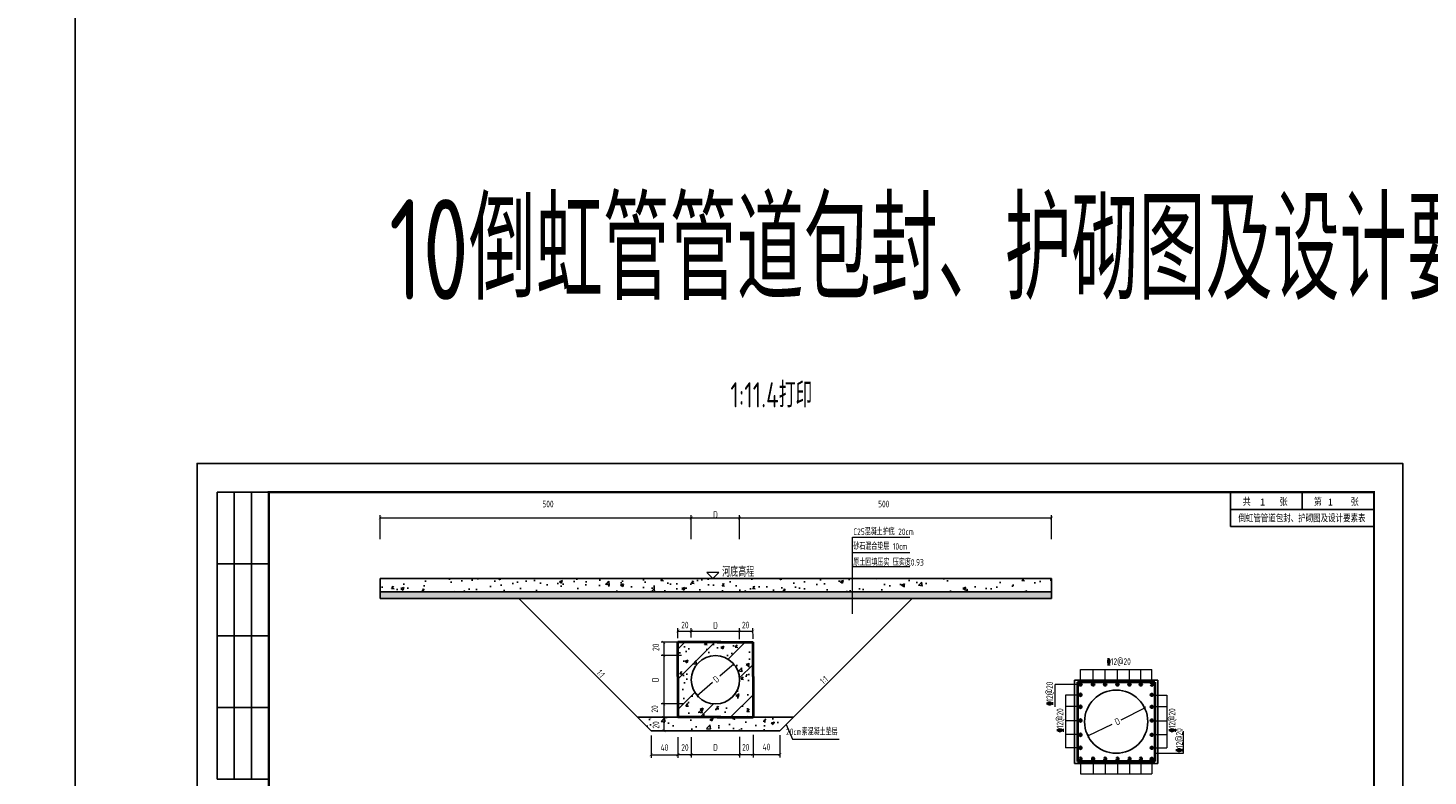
# Model space of a CAD drawing. Extents: x -493406 to 788281, y -298348 to -108123.
# Tile 3 of 6: x 451273 to 456833, y -292324 to -289353. Entities that reach past the tile are written whole.
import ezdxf
from ezdxf.enums import TextEntityAlignment as Align

# ---------------------------------------------------------------- set-up
doc = ezdxf.new("R2010")
doc.units = 0
doc.layers.add('GPSCOMMON', color=7, linetype='Continuous')
for name, color, linetype, lineweight in [('标注', 4, 'Continuous', 13), ('粗线', 1, 'Continuous', 40), ('细线', 7, 'Continuous', 20), ('钢筋', 1, 'Continuous', 40)]:
    doc.layers.add(name, color=color, linetype=linetype, lineweight=lineweight)
doc.styles.add('gpshz', font='tssdeng.shx', dxfattribs={"width": 0.7, "bigfont": 'tssdchn.shx'})
doc.styles.add('图签', font='txt', dxfattribs={"width": 0.66})
doc.styles.add('图签 1', font='romanc.shx', dxfattribs={"width": 0.8})
doc.styles.add('图签1', font='romanc.shx', dxfattribs={"width": 0.8})
doc.styles.add('宋体', font='txt')
doc.dimstyles.new('1bi50', dxfattribs={"dimtxt": 35, "dimasz": 15, "dimexe": 15, "dimexo": 15, "dimgap": 0.01, "dimtad": 1, "dimdec": 0, "dimlfac": 0.5, "dimdsep": 46, "dimtxsty": 'gpshz', "dimblk": 'ARCHTICK', "dimcen": 2.5, "dimclrd": 256, "dimclre": 256, "dimclrt": 256, "dimadec": 0, "dimazin": 0, "dimtfac": 1, "dimtdec": 0, "dimtmove": 2, "dimatfit": 0, "dimfxl": 0, "dimlwd": -1, "dimlwe": -1, "dimarcsym": 0})

# ---------------------------------------------------------------- blocks, each defined once
blk = doc.blocks.new('_ArchTick')
at = {"color": 0, "linetype": 'ByBlock', "const_width": 0.15}
blk.add_lwpolyline([(-0.5, -0.5), (0.5, 0.5)], dxfattribs=at)
blk = doc.blocks.new('*D81')
at = {"layer": 'Defpoints', "color": 0}
for p in [(453853.9, -292091), (453798.3, -292144.3), (453853.9, -292144.3)]:
    blk.add_point(p, dxfattribs=at)
at = {"layer": '标注'}
for p, q in [((453850.1, -292091), (453787, -292091)), ((453798.3, -292091), (453798.3, -292144.3)), ((453850.1, -292144.3), (453787, -292144.3))]:
    blk.add_line(p, q, dxfattribs=at)
at = {"layer": '标注', "xscale": 11.25, "yscale": 11.25, "zscale": 11.25}
for p, rotation in [((453798.3, -292091), 90), ((453798.3, -292144.3), 270)]:
    blk.add_blockref('_ArchTick', p, dxfattribs=dict(at, rotation=rotation))
at = {"layer": '标注', "insert": (453766.7, -292121.3), "char_height": 26.25, "attachment_point": 5, "rotation": 90, "style": 'gpshz'}
blk.add_mtext('20', dxfattribs=at)
blk = doc.blocks.new('*D82')
at = {"layer": 'Defpoints', "color": 0}
for p in [(453871, -291792.9), (453798.3, -291845.9), (453871.8, -291845.9)]:
    blk.add_point(p, dxfattribs=at)
at = {"layer": '标注'}
for p, q in [((453867.2, -291792.9), (453787, -291792.9)), ((453798.3, -291792.9), (453798.3, -291845.9)), ((453868.1, -291845.9), (453787, -291845.9))]:
    blk.add_line(p, q, dxfattribs=at)
at = {"layer": '标注', "xscale": 11.25, "yscale": 11.25, "zscale": 11.25}
for p, rotation in [((453798.3, -291792.9), 90), ((453798.3, -291845.9), 270)]:
    blk.add_blockref('_ArchTick', p, dxfattribs=dict(at, rotation=rotation))
at = {"layer": '标注', "insert": (453766.5, -291812.7), "char_height": 26.25, "attachment_point": 5, "rotation": 90, "style": 'gpshz'}
blk.add_mtext('20', dxfattribs=at)
blk = doc.blocks.new('*D83')
at = {"layer": 'Defpoints', "color": 0}
for p in [(453871.8, -291845.9), (453798.3, -292037.9), (453873, -292037.9)]:
    blk.add_point(p, dxfattribs=at)
at = {"layer": '标注'}
for p, q in [((453868.1, -291845.9), (453787, -291845.9)), ((453798.3, -291845.9), (453798.3, -292037.9)), ((453869.3, -292037.9), (453787, -292037.9))]:
    blk.add_line(p, q, dxfattribs=at)
at = {"layer": '标注', "xscale": 11.25, "yscale": 11.25, "zscale": 11.25}
for p, rotation in [((453798.3, -291845.9), 90), ((453798.3, -292037.9), 270)]:
    blk.add_blockref('_ArchTick', p, dxfattribs=dict(at, rotation=rotation))
at = {"layer": '标注', "insert": (453764.4, -291941.9), "char_height": 26.2, "attachment_point": 5, "rotation": 90, "style": 'gpshz'}
blk.add_mtext('D', dxfattribs=at)
blk = doc.blocks.new('*D84')
at = {"layer": 'Defpoints', "color": 0}
for p in [(453873, -292037.9), (453798.3, -292091), (453880.5, -292091)]:
    blk.add_point(p, dxfattribs=at)
at = {"layer": '标注'}
for p, q in [((453869.3, -292037.9), (453787, -292037.9)), ((453798.3, -292037.9), (453798.3, -292091)), ((453876.7, -292091), (453787, -292091))]:
    blk.add_line(p, q, dxfattribs=at)
at = {"layer": '标注', "xscale": 11.25, "yscale": 11.25, "zscale": 11.25}
for p, rotation in [((453798.3, -292037.9), 90), ((453798.3, -292091), 270)]:
    blk.add_blockref('_ArchTick', p, dxfattribs=dict(at, rotation=rotation))
at = {"layer": '标注', "insert": (453762.2, -292057.8), "char_height": 26.25, "attachment_point": 5, "rotation": 90, "style": 'gpshz'}
blk.add_mtext('20', dxfattribs=at)
blk = doc.blocks.new('*D85')
at = {"layer": 'Defpoints', "color": 0}
for p in [(453907.1, -291748.2), (453854.1, -291780.5), (453907.2, -291778.2)]:
    blk.add_point(p, dxfattribs=at)
at = {"layer": '标注'}
for p, q in [((453854.1, -291776.8), (453854, -291737.1)), ((453854, -291748.3), (453907.1, -291748.2)), ((453907.2, -291774.4), (453907.1, -291736.9))]:
    blk.add_line(p, q, dxfattribs=at)
at = {"layer": '标注', "xscale": 11.25, "yscale": 11.25, "zscale": 11.25}
for p, rotation in [((453854, -291748.3), 180.1724947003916), ((453907.1, -291748.2), 0.1724947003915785)]:
    blk.add_blockref('_ArchTick', p, dxfattribs=dict(at, rotation=rotation))
at = {"layer": '标注', "insert": (453881.8, -291724.5), "char_height": 26.25, "attachment_point": 5, "rotation": 0.1725, "style": 'gpshz'}
blk.add_mtext('20', dxfattribs=at)
blk = doc.blocks.new('*D86')
at = {"layer": 'Defpoints', "color": 0}
for p in [(454099.1, -291748.2), (453907.2, -291778.2), (454099.2, -291784.6)]:
    blk.add_point(p, dxfattribs=at)
at = {"layer": '标注'}
for p, q in [((453907.2, -291774.4), (453907.1, -291737.5)), ((453907.1, -291748.8), (454099.1, -291748.2)), ((454099.2, -291780.8), (454099.1, -291736.9))]:
    blk.add_line(p, q, dxfattribs=at)
at = {"layer": '标注', "xscale": 11.25, "yscale": 11.25, "zscale": 11.25}
for p, rotation in [((453907.1, -291748.8), 180.1724947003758), ((454099.1, -291748.2), 0.1724947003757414)]:
    blk.add_blockref('_ArchTick', p, dxfattribs=dict(at, rotation=rotation))
at = {"layer": '标注', "insert": (454003.2, -291726.2), "char_height": 26.2, "attachment_point": 5, "rotation": 0.1725, "style": 'gpshz'}
blk.add_mtext('D', dxfattribs=at)
blk = doc.blocks.new('*D87')
at = {"layer": 'Defpoints', "color": 0}
for p in [(454152.1, -291748.2), (454099.2, -291784.6), (454152.2, -291783.3)]:
    blk.add_point(p, dxfattribs=at)
at = {"layer": '标注'}
for p, q in [((454099.2, -291780.8), (454099.1, -291737.1)), ((454099.1, -291748.3), (454152.1, -291748.2)), ((454152.2, -291779.5), (454152.1, -291736.9))]:
    blk.add_line(p, q, dxfattribs=at)
at = {"layer": '标注', "xscale": 11.25, "yscale": 11.25, "zscale": 11.25}
for p, rotation in [((454099.1, -291748.3), 180.1724947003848), ((454152.1, -291748.2), 0.1724947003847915)]:
    blk.add_blockref('_ArchTick', p, dxfattribs=dict(at, rotation=rotation))
at = {"layer": '标注', "insert": (454123.1, -291724.5), "char_height": 26.25, "attachment_point": 5, "rotation": 0.1725, "style": 'gpshz'}
blk.add_mtext('20', dxfattribs=at)
blk = doc.blocks.new('*D88')
at = {"layer": 'Defpoints', "color": 0}
for p in [(453747.5, -292159.2), (453854.2, -292201.6), (453854.2, -292240.2)]:
    blk.add_point(p, dxfattribs=at)
at = {"layer": '标注'}
for p, q in [((453747.5, -292163), (453747.5, -292251.4)), ((453747.5, -292240.2), (453854.2, -292240.2)), ((453854.2, -292205.4), (453854.2, -292251.4))]:
    blk.add_line(p, q, dxfattribs=at)
at = {"layer": '标注', "xscale": 11.25, "yscale": 11.25, "zscale": 11.25, "rotation": 180}
blk.add_blockref('_ArchTick', (453747.5, -292240.2), dxfattribs=at)
at = {"layer": '标注', "xscale": 11.25, "yscale": 11.25, "zscale": 11.25}
blk.add_blockref('_ArchTick', (453854.2, -292240.2), dxfattribs=at)
at = {"layer": '标注', "insert": (453800.8, -292211.2), "char_height": 26.25, "attachment_point": 5, "style": 'gpshz'}
blk.add_mtext('40', dxfattribs=at)
blk = doc.blocks.new('*D89')
at = {"layer": 'Defpoints', "color": 0}
for p in [(454258.9, -292158), (454152.3, -292200.4), (454258.9, -292239)]:
    blk.add_point(p, dxfattribs=at)
at = {"layer": '标注'}
for p, q in [((454258.9, -292161.8), (454258.9, -292250.2)), ((454152.3, -292204.2), (454152.3, -292250.2)), ((454152.3, -292239), (454258.9, -292239))]:
    blk.add_line(p, q, dxfattribs=at)
at = {"layer": '标注', "xscale": 11.25, "yscale": 11.25, "zscale": 11.25, "rotation": 180}
blk.add_blockref('_ArchTick', (454152.3, -292239), dxfattribs=at)
at = {"layer": '标注', "xscale": 11.25, "yscale": 11.25, "zscale": 11.25}
blk.add_blockref('_ArchTick', (454258.9, -292239), dxfattribs=at)
at = {"layer": '标注', "insert": (454205.6, -292209), "char_height": 26.25, "attachment_point": 5, "style": 'gpshz'}
blk.add_mtext('40', dxfattribs=at)
blk = doc.blocks.new('*D90')
at = {"layer": 'Defpoints', "color": 0}
for p in [(453907.2, -291298.9), (452671.4, -291387.1), (453907.2, -291387.1)]:
    blk.add_point(p, dxfattribs=at)
at = {"layer": '标注'}
for p, q in [((452671.4, -291383.4), (452671.4, -291287.7)), ((452671.4, -291298.9), (453907.2, -291298.9)), ((453907.2, -291383.4), (453907.2, -291287.7))]:
    blk.add_line(p, q, dxfattribs=at)
at = {"layer": '标注', "xscale": 11.25, "yscale": 11.25, "zscale": 11.25, "rotation": 180}
blk.add_blockref('_ArchTick', (452671.4, -291298.9), dxfattribs=at)
at = {"layer": '标注', "xscale": 11.25, "yscale": 11.25, "zscale": 11.25}
blk.add_blockref('_ArchTick', (453907.2, -291298.9), dxfattribs=at)
at = {"layer": '标注', "insert": (453338.1, -291243.7), "char_height": 26.25, "attachment_point": 5, "style": 'gpshz'}
blk.add_mtext('500', dxfattribs=at)
blk = doc.blocks.new('*D91')
at = {"layer": 'Defpoints', "color": 0}
for p in [(455338, -291298.9), (454099.2, -291387.1), (455338, -291387.1)]:
    blk.add_point(p, dxfattribs=at)
at = {"layer": '标注'}
for p, q in [((454099.2, -291383.4), (454099.2, -291287.7)), ((454099.2, -291298.9), (455338, -291298.9)), ((455338, -291383.4), (455338, -291287.7))]:
    blk.add_line(p, q, dxfattribs=at)
at = {"layer": '标注', "xscale": 11.25, "yscale": 11.25, "zscale": 11.25, "rotation": 180}
blk.add_blockref('_ArchTick', (454099.2, -291298.9), dxfattribs=at)
at = {"layer": '标注', "xscale": 11.25, "yscale": 11.25, "zscale": 11.25}
blk.add_blockref('_ArchTick', (455338, -291298.9), dxfattribs=at)
at = {"layer": '标注', "insert": (454671.4, -291243.7), "char_height": 26.25, "attachment_point": 5, "style": 'gpshz'}
blk.add_mtext('500', dxfattribs=at)
blk = doc.blocks.new('*D92')
at = {"layer": 'Defpoints', "color": 0}
for p in [(453854.2, -292166.3), (453907.2, -292165.4), (453907.2, -292239)]:
    blk.add_point(p, dxfattribs=at)
at = {"layer": '标注'}
for p, q in [((453854.2, -292170), (453854.2, -292250.2)), ((453907.2, -292169.2), (453907.2, -292250.2)), ((453854.2, -292239), (453907.2, -292239))]:
    blk.add_line(p, q, dxfattribs=at)
at = {"layer": '标注', "xscale": 11.25, "yscale": 11.25, "zscale": 11.25, "rotation": 180}
blk.add_blockref('_ArchTick', (453854.2, -292239), dxfattribs=at)
at = {"layer": '标注', "xscale": 11.25, "yscale": 11.25, "zscale": 11.25}
blk.add_blockref('_ArchTick', (453907.2, -292239), dxfattribs=at)
at = {"layer": '标注', "insert": (453881.9, -292211.1), "char_height": 26.25, "attachment_point": 5, "style": 'gpshz'}
blk.add_mtext('20', dxfattribs=at)
blk = doc.blocks.new('*D93')
at = {"layer": 'Defpoints', "color": 0}
for p in [(453907.2, -292165.4), (454099.2, -292164.2), (454099.2, -292239)]:
    blk.add_point(p, dxfattribs=at)
at = {"layer": '标注'}
for p, q in [((453907.2, -292169.2), (453907.2, -292250.2)), ((454099.2, -292168), (454099.2, -292250.2)), ((453907.2, -292239), (454099.2, -292239))]:
    blk.add_line(p, q, dxfattribs=at)
at = {"layer": '标注', "xscale": 11.25, "yscale": 11.25, "zscale": 11.25, "rotation": 180}
blk.add_blockref('_ArchTick', (453907.2, -292239), dxfattribs=at)
at = {"layer": '标注', "xscale": 11.25, "yscale": 11.25, "zscale": 11.25}
blk.add_blockref('_ArchTick', (454099.2, -292239), dxfattribs=at)
at = {"layer": '标注', "insert": (454003.2, -292210.6), "char_height": 26.2, "attachment_point": 5, "style": 'gpshz'}
blk.add_mtext('D', dxfattribs=at)
blk = doc.blocks.new('*D94')
at = {"layer": 'Defpoints', "color": 0}
for p in [(454099.2, -292164.2), (454152.3, -292156.8), (454152.3, -292239)]:
    blk.add_point(p, dxfattribs=at)
at = {"layer": '标注'}
for p, q in [((454099.2, -292168), (454099.2, -292250.2)), ((454152.3, -292160.5), (454152.3, -292250.2)), ((454099.2, -292239), (454152.3, -292239))]:
    blk.add_line(p, q, dxfattribs=at)
at = {"layer": '标注', "xscale": 11.25, "yscale": 11.25, "zscale": 11.25, "rotation": 180}
blk.add_blockref('_ArchTick', (454099.2, -292239), dxfattribs=at)
at = {"layer": '标注', "xscale": 11.25, "yscale": 11.25, "zscale": 11.25}
blk.add_blockref('_ArchTick', (454152.3, -292239), dxfattribs=at)
at = {"layer": '标注', "insert": (454123.5, -292210.3), "char_height": 26.25, "attachment_point": 5, "style": 'gpshz'}
blk.add_mtext('20', dxfattribs=at)
blk = doc.blocks.new('gj')
blk.add_hatch(color=256).paths.add_polyline_path([(2, 0, 1), (-2, 0, 1)])
blk.add_circle((0, 0), 2)
blk = doc.blocks.new('*D95')
at = {"layer": 'Defpoints', "color": 0}
for p in [(453907.2, -291298.9), (454099.2, -291298.9), (454099.2, -291298.9)]:
    blk.add_point(p, dxfattribs=at)
at = {"layer": '标注'}
for p, q in [((453907.2, -291295.2), (453907.2, -291287.7)), ((453907.2, -291298.9), (454099.2, -291298.9)), ((454099.2, -291295.2), (454099.2, -291287.7))]:
    blk.add_line(p, q, dxfattribs=at)
at = {"layer": '标注', "xscale": 11.25, "yscale": 11.25, "zscale": 11.25, "rotation": 180}
blk.add_blockref('_ArchTick', (453907.2, -291298.9), dxfattribs=at)
at = {"layer": '标注', "xscale": 11.25, "yscale": 11.25, "zscale": 11.25}
blk.add_blockref('_ArchTick', (454099.2, -291298.9), dxfattribs=at)
at = {"layer": '标注', "insert": (454003.2, -291285.7), "char_height": 26.2, "attachment_point": 5, "style": 'gpshz'}
blk.add_mtext('D', dxfattribs=at)
blk = doc.blocks.new('*U55')
at = {"linetype": 'Continuous'}
h = blk.add_hatch(color=0, dxfattribs=at)
h.paths.add_polyline_path([(30.15, 24.21), (30.15, 23.67), (29.79, 23.67), (29.79, 25.06), (30.15, 25.06), (30.15, 24.58), (30.49, 24.58), (30.49, 25.94), (29.45, 25.94), (29.45, 22.84), (30.49, 22.84), (30.49, 24.21)])
h.paths.add_polyline_path([(30.83, 24.21), (30.83, 22.84), (32.1, 22.84), (32.1, 25.94), (31.17, 25.94), (31.17, 29.16), (31.76, 29.16), (31.76, 27.64), (32.1, 27.64), (32.1, 29.98), (30.83, 29.98), (30.83, 25.06), (31.76, 25.06), (31.76, 23.67), (31.17, 23.67), (31.17, 24.21)])
h.paths.add_polyline_path([(33.25, 25.94), (33.25, 23.67), (32.78, 23.67), (32.78, 29.16), (33.25, 29.16), (33.25, 27.64), (33.59, 27.64), (33.59, 29.98), (32.44, 29.98), (32.44, 22.84), (33.59, 22.84), (33.59, 25.94)])
h.paths.add_polyline_path([(35.22, 29.98), (33.93, 29.98), (33.93, 22.84), (35.22, 22.84), (35.22, 23.67), (34.27, 23.67), (34.27, 25.06), (35.22, 25.06), (35.22, 25.94), (34.27, 25.94), (34.27, 29.16), (35.22, 29.16)])
h.paths.add_polyline_path([(36.25, 24.21), (36.25, 23.67), (35.9, 23.67), (35.9, 25.06), (36.25, 25.06), (36.25, 24.58), (36.59, 24.58), (36.59, 25.94), (35.56, 25.94), (35.56, 22.84), (36.59, 22.84), (36.59, 24.21)])
at = {"color": 0}
for p, q in [((7, 287), (7, 187)), ((25, 287), (7, 287)), ((13, 287), (13, 187)), ((19, 287), (19, 187)), ((360, 275), (360, 287)), ((385, 281), (385, 287)), ((410, 275), (410, 287)), ((360, 281), (410, 281)), ((360, 275), (410, 275)), ((25, 262), (7, 262)), ((25, 237), (7, 237)), ((25, 212), (7, 212)), ((25, 187), (7, 187)), ((129, 10.34), (129, 34.34)), ((142.36, 10.34), (142.36, 34.34)), ((157, 10.34), (157, 34.34)), ((171, 10.34), (171, 34.34)), ((185, 10.34), (185, 34.34)), ((199, 10.34), (199, 34.34)), ((213, 10.34), (213, 34.34)), ((227, 10.34), (227, 34.34)), ((255, 10.34), (255, 34.34)), ((268, 10.34), (268, 34.34)), ((282, 10.34), (282, 34.34)), ((327, 34.34), (327, 26.34)), ((343.88, 34.34), (343.88, 26.34)), ((383.01, 26.34), (383.01, 34.34)), ((396.62, 26.34), (396.62, 34.34)), ((115, 26.34), (330, 26.34)), ((327, 26.34), (410, 26.34)), ((327, 10.34), (327, 26.34)), ((115, 18.34), (327, 18.34))]:
    blk.add_line(p, q, dxfattribs=at)
blk.add_lwpolyline([(0, 0), (420, 0), (420, 297), (0, 297)], close=True, dxfattribs=at)
for points, const_width in [([(410, 10), (410, 287), (25, 287), (25, 10), (410, 10)], 0.75), ([(25, 34.34), (410, 34.34)], 0.5), ([(115, 10.34), (115, 34.34)], 0.5), ([(241, 10.34), (241, 34.34)], 0.5), ([(327, 10.34), (327, 26.34)], 0.35), ([(327, 26.34), (410, 26.34)], 0.35)]:
    blk.add_lwpolyline(points, dxfattribs=dict(at, const_width=const_width))
at = {"color": 0, "linetype": 'Continuous', "const_width": 0.107}
blk.add_lwpolyline([(28, 21.34), (38, 21.34), (38, 31.34), (28, 31.34)], close=True, dxfattribs=at)
at = {"color": 0}
for points in [[(330.54, 14.73), (330.54, 24.73), (331.09, 14.73), (331.09, 24.73)], [(331.74, 14.73), (331.74, 24.73), (332.29, 14.73), (332.29, 24.73)], [(332.94, 14.73), (332.94, 24.73), (335.14, 14.73), (335.14, 24.73)], [(335.79, 14.73), (335.79, 24.73), (336.89, 14.73), (336.89, 24.73)], [(337.54, 14.73), (337.54, 24.73), (338.09, 14.73), (338.09, 24.73)], [(338.74, 14.73), (338.74, 24.73), (339.29, 14.73), (339.29, 24.73)], [(341.04, 14.73), (341.04, 24.73), (341.59, 14.73), (341.59, 24.73)], [(342.79, 14.73), (342.79, 24.73), (343.89, 14.73), (343.89, 24.73)], [(344.54, 14.73), (344.54, 24.73), (345.09, 14.73), (345.09, 24.73)], [(346.29, 14.73), (346.29, 24.73), (347.39, 14.73), (347.39, 24.73)], [(348.04, 14.73), (348.04, 24.73), (348.59, 14.73), (348.59, 24.73)], [(349.24, 14.73), (349.24, 24.73), (350.34, 14.73), (350.34, 24.73)], [(351.54, 14.73), (351.54, 24.73), (352.09, 14.73), (352.09, 24.73)], [(353.84, 14.73), (353.84, 24.73), (354.39, 14.73), (354.39, 24.73)], [(355.04, 14.73), (355.04, 24.73), (355.59, 14.73), (355.59, 24.73)], [(356.79, 14.73), (356.79, 24.73), (357.34, 14.73), (357.34, 24.73)], [(359.09, 14.73), (359.09, 24.73), (359.64, 14.73), (359.64, 24.73)], [(360.29, 14.73), (360.29, 24.73), (360.84, 14.73), (360.84, 24.73)], [(362.04, 14.73), (362.04, 24.73), (362.59, 14.73), (362.59, 24.73)], [(364.34, 14.73), (364.34, 24.73), (364.89, 14.73), (364.89, 24.73)], [(365.54, 14.73), (365.54, 24.73), (366.09, 14.73), (366.09, 24.73)], [(367.29, 14.73), (367.29, 24.73), (368.39, 14.73), (368.39, 24.73)], [(369.04, 14.73), (369.04, 24.73), (369.59, 14.73), (369.59, 24.73)], [(370.79, 14.73), (370.79, 24.73), (371.89, 14.73), (371.89, 24.73)], [(372.54, 14.73), (372.54, 24.73), (373.64, 14.73), (373.64, 24.73)], [(374.29, 14.73), (374.29, 24.73), (374.84, 14.73), (374.84, 24.73)], [(375.49, 14.73), (375.49, 24.73), (376.04, 14.73), (376.04, 24.73)], [(377.79, 14.73), (377.79, 24.73), (378.34, 14.73), (378.34, 24.73)], [(380.09, 14.73), (380.09, 24.73), (380.64, 14.73), (380.64, 24.73)], [(381.29, 14.73), (381.29, 24.73), (382.39, 14.73), (382.39, 24.73)], [(383.04, 14.73), (383.04, 24.73), (383.59, 14.73), (383.59, 24.73)], [(385.34, 14.73), (385.34, 24.73), (385.89, 14.73), (385.89, 24.73)], [(386.54, 14.73), (386.54, 24.73), (387.64, 14.73), (387.64, 24.73)], [(388.29, 14.73), (388.29, 24.73), (389.39, 14.73), (389.39, 24.73)], [(390.04, 14.73), (390.04, 24.73), (390.59, 14.73), (390.59, 24.73)], [(391.79, 14.73), (391.79, 24.73), (392.34, 14.73), (392.34, 24.73)], [(393.54, 14.73), (393.54, 24.73), (394.64, 14.73), (394.64, 24.73)], [(395.29, 14.73), (395.29, 24.73), (396.39, 14.73), (396.39, 24.73)], [(397.59, 14.73), (397.59, 24.73), (398.14, 14.73), (398.14, 24.73)], [(398.79, 14.73), (398.79, 24.73), (399.34, 14.73), (399.34, 24.73)], [(399.99, 14.73), (399.99, 24.73), (400.54, 14.73), (400.54, 24.73)], [(401.19, 14.73), (401.19, 24.73), (403.39, 14.73), (403.39, 24.73)], [(404.04, 14.73), (404.04, 24.73), (404.59, 14.73), (404.59, 24.73)], [(404.59, 14.73), (404.59, 24.73), (404.59, 14.73), (404.59, 24.73)], [(404.59, 14.73), (404.59, 24.73), (404.59, 14.73), (404.59, 24.73)], [(404.59, 14.73), (404.59, 24.73), (404.59, 14.73), (404.59, 24.73)], [(404.59, 14.73), (404.59, 24.73), (404.59, 14.73), (404.59, 24.73)], [(404.59, 14.73), (404.59, 24.73), (404.59, 14.73), (404.59, 24.73)], [(404.59, 14.73), (404.59, 24.73), (404.59, 14.73), (404.59, 24.73)], [(404.59, 14.73), (404.59, 24.73), (404.59, 14.73), (404.59, 24.73)], [(404.59, 14.73), (404.59, 24.73), (404.59, 14.73), (404.59, 24.73)], [(404.59, 14.73), (404.59, 24.73), (404.59, 14.73), (404.59, 24.73)], [(404.59, 14.73), (404.59, 24.73), (404.59, 14.73), (404.59, 24.73)], [(404.59, 14.73), (404.59, 24.73), (404.59, 14.73), (404.59, 24.73)], [(404.59, 14.73), (404.59, 24.73), (404.59, 14.73), (404.59, 24.73)], [(404.59, 14.73), (404.59, 24.73), (404.59, 14.73), (404.59, 24.73)], [(404.59, 14.73), (404.59, 24.73), (404.59, 14.73), (404.59, 24.73)], [(404.59, 14.73), (404.59, 24.73), (404.59, 14.73), (404.59, 24.73)], [(404.59, 14.73), (404.59, 24.73), (404.59, 14.73), (404.59, 24.73)], [(404.59, 14.73), (404.59, 24.73), (404.59, 14.73), (404.59, 24.73)]]:
    blk.add_solid(points, dxfattribs=at)
at = {"color": 0, "linetype": 'Continuous'}
for s, height, style, width, p in [('共       张', 2.5, '图签', 0.8, (364.26, 282.49)), ('第       张', 2.5, '图签', 0.8, (389.04, 282.49)), ('中国市政工程西北设计研究院有限公司', 4, '图签', 0.74, (40.74, 26.71)), ('设计总负责', 2.5, '图签', 0.67, (115.98, 30.39)), ('DES.MANAGER', 2, '图签1', 0.55, (116.1, 27.26)), ('APPROVED', 2, '图签 1', 0.75, (158.02, 27.38)), ('审    定', 2.5, '图签', 0.85, (157.92, 30.22)), ('设    计', 2.5, '图签', 0.85, (199.94, 30.25)), ('DESIGNED', 2, '图签 1', 0.78, (199.99, 27.38)), ('PROJECT NO.', 2, '图签 1', 0.6, (241.93, 27.38)), ('工程编号', 2.5, '图签', 0.85, (241.94, 30.2)), ('工程名称', 2.5, '图签', 0.85, (268.91, 30.22)), ('PROJECT', 2, '图签 1', 0.8, (269.68, 27.39)), ('DRAWING NO.', 2, '图签 1', 0.59, (329.18, 27.29)), ('图纸编号', 2.5, '图签', 0.85, (329.28, 30.36)), ('EDITION', 2, '图签 1', 0.75, (385.15, 27.26)), ('版  本', 2.5, '图签', 0.85, (385.33, 30.27)), ('CSCEC AECOM CONSULTANTS CO.,LTD', 3, '图签', 1.07, (41.06, 21.47)), ('设计负责', 2.5, '图签', 0.85, (115.98, 22.4)), ('审    核', 2.5, '图签', 0.85, (157.92, 22.21)), ('注册工程师', 2.5, '图签', 0.68, (200, 22.38)), ('图纸比例', 2.5, '图签', 0.85, (241.94, 22.31)), ('子项名称', 2.5, '图签', 0.85, (268.88, 22.24)), ('MASTER DES.', 2, '图签1', 0.57, (116.21, 19.2)), ('EXAMINED', 2, '图签 1', 0.79, (157.88, 19.46)), ('REG.ENGINEER', 2, '图签 1', 0.53, (199.98, 19.5)), ('SCALE', 2, '图签 1', 0.8, (244.22, 19.48)), ('SUBSECTION', 2, '图签 1', 0.64, (268.76, 19.39)), ('专业负责', 2.5, '图签', 0.85, (115.95, 14.38)), ('校    核', 2.5, '图签', 0.85, (158, 14.42)), ('注册建筑师', 2.5, '图签', 0.68, (200.02, 14.45)), ('出图日期', 2.5, '图签', 0.85, (241.87, 14.4)), ('图纸名称', 2.5, '图签', 0.85, (268.91, 14.33)), ('PROPERTY IN COPYRIGHT', 2, '图签 1', 0.8, (79.11, 12.55)), ('SPE.MANAGER', 2, '图签 1', 0.56, (115.81, 11.53)), ('CHECKED', 2, '图签 1', 0.85, (157.85, 11.55)), ('REG.ARCHITECT', 2, '图签 1', 0.5, (199.98, 11.52)), ('DATE', 2, '图签 1', 0.8, (244.61, 11.52)), ('DRAWING TITLE', 2, '图签 1', 0.5, (268.86, 11.53))]:
    blk.add_text(s, height=height, dxfattribs=dict(at, style=style, width=width)).set_placement(p)
at = {"color": 0, "linetype": 'Continuous', "style": '图签'}
for s, p in [('咨询证书：', (27.76, 12.7)), ('设计证书：', (27.85, 16.24)), ('版权所有', (89.96, 16.29))]:
    blk.add_text(s, height=2, dxfattribs=at).set_placement(p)
at = {"color": 0}
blk.add_text('A J S 0 0 0 T A P P ', height=2.5, dxfattribs=at).set_placement((368.31, 14.23), align=Align.TOP_CENTER)
at = {"color": 0, "linetype": 'Continuous', "style": '图签', "flags": 8}
for tag, width, p, p2 in [('设计总负责', 0.611046, (130.25, 28.99), (141.11, 28.99)), ('工程名称', 2.988281, (283.25, 28.99), (325.75, 28.99)), ('图纸编号', 2.575163, (345.13, 28.99), (381.76, 28.99)), ('子项名称', 2.988281, (283.25, 20.99), (325.75, 20.99))]:
    blk.add_attdef(tag, text='', height=2.5, dxfattribs=dict(at, width=width)).set_placement(p, p2, align=Align.FIT)
at = {"color": 0, "linetype": 'Continuous', "ltscale": 0.055, "style": '图签', "flags": 8}
for tag, width, p, p2 in [('审定', 1.617188, (172.25, 28.99), (183.75, 28.99)), ('设计', 1.617188, (214.25, 28.99), (225.75, 28.99)), ('工程编号', 0.738284, (256.25, 28.99), (266.75, 28.99)), ('版本', 1.530605, (397.87, 28.99), (408.75, 28.99)), ('设计负责', 0.763807, (130.25, 20.99), (141.11, 20.99)), ('审核', 1.617188, (172.25, 20.99), (183.75, 20.99)), ('注册工程师', 0.646875, (214.25, 20.99), (225.75, 20.99)), ('图纸比例', 0.738284, (256.25, 20.99), (266.75, 20.99)), ('专业负责', 0.763807, (130.25, 12.65), (141.11, 12.65)), ('校核', 1.617188, (172.25, 12.65), (183.75, 12.65)), ('注册建筑师', 0.646875, (214.25, 12.65), (225.75, 12.65)), ('出图日期', 0.738284, (256.25, 12.65), (266.75, 12.65))]:
    blk.add_attdef(tag, text='', height=2.5, dxfattribs=dict(at, width=width)).set_placement(p, p2, align=Align.FIT)
at = {"color": 0, "linetype": 'Continuous', "style": '图签'}
for tag, p, width in [('咨询证书', (43.26, 12.88), 0.9), ('设计证书', (43.26, 16.37), 1.55)]:
    blk.add_attdef(tag, p, '', height=2, dxfattribs=dict(at, width=width))
at = {"color": 0, "linetype": 'Continuous', "style": '图签', "width": 0.85}
for tag, height, p in [('图纸名称_1_1', 2.5, (305.02, 13.35)), ('图纸名称_2_1', 2.2, (305.02, 15.12)), ('图纸名称_2_2', 2.2, (305.02, 11.51))]:
    blk.add_attdef(tag, text='', height=height, dxfattribs=at).set_placement(p, align=Align.CENTER)
blk = doc.blocks.new('20180504.1552004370')
at = {"layer": 'GPSCOMMON'}
h = blk.add_hatch(dxfattribs=at)
h.set_pattern_fill('AR-CONC', color=256, scale=0.666665, style=0)
h.set_pattern_definition([(50, (-827029.92, 120764.87), (121.456142, -10.6260305), [12.699968, -139.699651]), (355, (-827029.92, 120764.87), (-23.495556, 127.370912), [10.159975, -111.76011]), (100.451445, (-827019.8, 120763.98), (97.960586, 116.744876), [10.793312, -118.726533]), (46.1842, (-827029.92, 120798.74), (180.718909, -28.028149), [19.049952, -209.549476]), (96.635558, (-827014.86, 120796.4), (158.269027, 164.950337), [16.189975, -178.08996]), (351.184151, (-827029.92, 120798.74), (158.269027, 164.950337), [15.23994, -167.639402]), (21, (-827012.99, 120790.27), (101.076008, -68.176628), [12.699968, -139.699651]), (326, (-827012.99, 120790.27), (41.201249, 122.79167), [10.159975, -111.759721]), (71.451445, (-827004.56, 120784.59), (142.277257, 54.615043), [10.793312, -118.726328]), (37.5, (-827029.92, 120764.87), (2.0590637, 56.369885), [0, -110.4050573, 0, -113.4530497, 0, -112.183053]), (7.5, (-827029.92, 120764.87), (44.5463303, 66.786883), [0, -64.6851716, 0, -107.8650637, 0, -42.7565598]), (327.5, (-827067.682, 120764.87), (90.3935041, -3.8191531), [0, -42.3332275, 0, -132.0796698, 0, -175.259562]), (317.5, (-827084.616, 120764.87), (98.7525407, 16.9509516), [0, -55.033196, 0, -87.7144474, 0, -124.459689])])
h.paths.add_polyline_path([(454891.21, -291539.25), (453149.88, -291539.25), (453203.21, -291592.59), (454837.87, -291592.59)])
h.paths.add_polyline_path([(452671.39, -291539.25), (452671.39, -291592.59), (453203.21, -291592.59), (453149.88, -291539.25)])
h.paths.add_polyline_path([(455338.05, -291592.59), (455338.05, -291539.25), (454891.21, -291539.25), (454837.87, -291592.59)])
h = blk.add_hatch(dxfattribs=at)
h.set_pattern_fill('DOTS', color=256, scale=13.3333, style=0)
h.set_pattern_definition([(0, (-827029.921, 120764.87), (10.58330687, 21.16661375), [0, -21.16661375])])
h.paths.add_polyline_path([(454837.87, -291592.59), (453203.21, -291592.59), (453229.88, -291619.25), (454811.21, -291619.25)])
h.paths.add_polyline_path([(452671.39, -291592.59), (452671.39, -291619.25), (453229.88, -291619.25), (453203.21, -291592.59)])
h.paths.add_polyline_path([(455338.05, -291619.25), (455338.05, -291592.59), (454837.87, -291592.59), (454811.21, -291619.25)])
h = blk.add_hatch(dxfattribs=at)
h.set_pattern_fill('ANSI31', color=256, scale=26.6666, style=0)
h.set_pattern_definition([(45, (-200382.93, -24685.33), (-59.868224, 59.868224), [])])
h.paths.add_polyline_path([(454152.25, -291792.87), (454009.41, -291792.87), (453854.16, -291792.87), (453854.16, -291928.58), (453854.16, -292090.96), (454024.25, -292090.96), (454152.25, -292090.96), (454152.25, -291928.58)])
h.paths.add_polyline_path([(454099.21, -291941.93, -1), (453907.21, -291941.93, -1)], flags=16)
h.paths.add_polyline_path([(453792.94, -292146.04), (453792.94, -292096.5), (453747.18, -292096.5), (453747.18, -292146.04)], flags=9)
h = blk.add_hatch(dxfattribs=at)
h.set_pattern_fill('AR-CONC', color=256, scale=0.666665, style=0)
h.set_pattern_definition([(50, (-771090.8, 171898), (121.456142, -10.6260305), [12.699968, -139.699651]), (355, (-771090.8, 171898), (-23.495556, 127.370912), [10.159975, -111.76011]), (100.451445, (-771080.68, 171897.12), (97.960586, 116.744876), [10.793312, -118.726533]), (46.1842, (-771090.8, 171931.87), (180.718909, -28.028149), [19.049952, -209.549476]), (96.635558, (-771075.74, 171929.53), (158.269027, 164.950337), [16.189975, -178.08996]), (351.184151, (-771090.8, 171931.87), (158.269027, 164.950337), [15.23994, -167.639402]), (21, (-771073.86, 171923.4), (101.076008, -68.176628), [12.699968, -139.699651]), (326, (-771073.86, 171923.4), (41.201249, 122.79167), [10.159975, -111.759721]), (71.451445, (-771065.44, 171917.72), (142.277257, 54.615043), [10.793312, -118.726328]), (37.5, (-771090.798, 171898), (2.0590637, 56.369885), [0, -110.4050573, 0, -113.4530497, 0, -112.183053]), (7.5, (-771090.8, 171898), (44.5463303, 66.786883), [0, -64.6851716, 0, -107.8650637, 0, -42.7565598]), (327.5, (-771128.56, 171898), (90.3935041, -3.8191531), [0, -42.3332275, 0, -132.07967, 0, -175.259562]), (317.5, (-771145.49, 171898), (98.7525407, 16.9509516), [0, -55.033196, 0, -87.7144474, 0, -124.459689])])
h.paths.add_polyline_path([(454152.25, -291792.87), (454009.41, -291792.87), (453854.16, -291792.87), (453854.16, -291928.58), (453854.16, -292090.96), (454024.25, -292090.96), (454152.25, -292090.96), (454152.25, -291928.58)])
h.paths.add_polyline_path([(454099.21, -291941.93, -1), (453907.21, -291941.93, -1)], flags=16)
h = blk.add_hatch(dxfattribs=at)
h.set_pattern_fill('AR-CONC', color=256, scale=0.666665, style=0)
h.set_pattern_definition([(50, (-200382.93, -24685.33), (121.456142, -10.62603), [12.699968, -139.69965]), (355, (-200382.93, -24685.33), (-23.495159, 127.370777), [10.159975, -111.75972]), (100.451, (-200372.81, -24686.21), (97.961423, 116.744167), [10.793306, -118.72637]), (46.1842, (-200382.93, -24651.46), (180.71891, -28.02815), [19.04995, -209.549476]), (96.6356, (-200367.87, -24653.8), (158.269094, 164.94996), [16.18996, -178.089555]), (351.184, (-200382.93, -24651.46), (158.26934, 164.949666), [15.23996, -167.63958]), (21, (-200366, -24659.93), (101.076334, -68.176842), [12.699968, -139.69965]), (326, (-200366, -24659.93), (41.20125, 122.79167), [10.159975, -111.75972]), (71.4514, (-200357.57, -24665.61), (142.277305, 54.615102), [10.793306, -118.72637]), (37.5, (-200382.93, -24685.327), (2.0590637, 56.369885), [0, -110.405057, 0, -113.45305, 0, -112.183053]), (7.5, (-200382.93, -24685.327), (44.5463303, 66.786883), [0, -64.6851716, 0, -107.8650637, 0, -42.75656]), (327.5, (-200420.69, -24685.327), (90.393504, -3.819153), [0, -42.3332275, 0, -132.07967, 0, -175.259562]), (317.5, (-200437.625, -24685.33), (98.752541, 16.950952), [0, -55.033196, 0, -87.714447, 0, -124.459689])])
h.paths.add_polyline_path([(454312.25, -292090.96), (454152.25, -292090.96), (454009.41, -292090.96), (453854.16, -292090.96), (453694.16, -292090.96), (453747.5, -292144.3), (453854.16, -292144.3), (454179.5, -292144.3), (454258.92, -292144.3)])
h.paths.add_polyline_path([(453792.94, -292146.04), (453792.94, -292096.5), (453747.18, -292096.5), (453747.18, -292146.04)], flags=9)
for p, q in [((452671.39, -291539.25), (455338.05, -291539.25)), ((452671.39, -291539.25), (452671.39, -291619.25)), ((455338.05, -291539.25), (455338.05, -291619.25)), ((452671.39, -291592.59), (455338.05, -291592.59)), ((452671.39, -291619.25), (455338.05, -291619.25)), ((455428.85, -292273.86), (455428.85, -291942.86)), ((455759.85, -291942.86), (455428.85, -291942.86)), ((455759.85, -292273.86), (455759.85, -291942.86)), ((453854.16, -292090.96), (453694.16, -292090.96)), ((454152.25, -292090.96), (454312.25, -292090.96)), ((453854.16, -292144.3), (453747.5, -292144.3)), ((453854.16, -292144.3), (454179.5, -292144.3)), ((454179.5, -292144.3), (454258.92, -292144.3)), ((455759.85, -292273.86), (455428.85, -292273.86))]:
    blk.add_line(p, q, dxfattribs=at)
blk.add_lwpolyline([(451460.3, -283910.4), (458292.3, -283910.4), (458292.3, -294926.9), (451460.3, -294926.9)], close=True, dxfattribs=at)
for centre, radius in [((454003.21, -291941.93), 96), ((455594.35, -292108.36), 125.5)]:
    blk.add_circle(centre, radius, dxfattribs=at)
at = {"layer": '标注'}
for p, q in [((454546.94, -291679.51), (454546.94, -291375.58)), ((454546.94, -291375.58), (454775.04, -291375.58)), ((454546.94, -291436.64), (454775.04, -291436.64)), ((454017.13, -291515.26), (453969.15, -291515.26)), ((453969.15, -291515.26), (453993.14, -291539.25)), ((453993.14, -291539.25), (454017.13, -291515.26)), ((454546.94, -291492.37), (454775.04, -291492.37)), ((454076.94, -291878.13), (454020.1, -291927.31)), ((455452.65, -291960.26), (455452.65, -291900.75)), ((455452.65, -291900.75), (455736.05, -291900.75)), ((455502.45, -291960.26), (455502.45, -291900.75)), ((455550.75, -291960.26), (455550.75, -291900.75)), ((455599.55, -291960.26), (455599.55, -291900.75)), ((455646.85, -291960.26), (455646.85, -291900.75)), ((455692.45, -291960.26), (455692.45, -291900.75)), ((455736.05, -291960.26), (455736.05, -291900.75)), ((453929.47, -292005.72), (453991.66, -291951.91)), ((455441.05, -291960.96), (455352.7, -291960.96)), ((455352.7, -292048.71), (455352.7, -291960.96)), ((455452.65, -292002.66), (455393.15, -292002.66)), ((455393.15, -292002.66), (455393.15, -292212.66)), ((455736.05, -292002.66), (455795.56, -292002.66)), ((455795.56, -292002.66), (455795.56, -292212.66)), ((455452.65, -292047.76), (455393.15, -292047.76)), ((455709.71, -292053.95), (455612.7, -292102.06)), ((455736.05, -292047.76), (455795.56, -292047.76)), ((454283.75, -292119.47), (454309.24, -292177.9)), ((455452.65, -292105.46), (455393.15, -292105.46)), ((455484, -292163.76), (455577.94, -292118.06)), ((455736.05, -292105.46), (455795.56, -292105.46)), ((454309.24, -292177.9), (454495.01, -292177.9)), ((455452.65, -292158.96), (455393.15, -292158.96)), ((455736.05, -292158.96), (455795.56, -292158.96)), ((455862.11, -292233.76), (455862.11, -292146)), ((455452.65, -292212.66), (455393.15, -292212.66)), ((455736.05, -292212.66), (455795.56, -292212.66)), ((455747.65, -292233.76), (455862.11, -292233.76)), ((455452.65, -292256.46), (455452.65, -292315.96)), ((455502.45, -292256.46), (455502.45, -292315.96)), ((455550.75, -292256.46), (455550.75, -292315.96)), ((455599.55, -292256.46), (455599.55, -292315.96)), ((455646.85, -292256.46), (455646.85, -292315.96)), ((455692.45, -292256.46), (455692.45, -292315.96)), ((455736.05, -292256.46), (455736.05, -292315.96)), ((455452.65, -292315.96), (455736.05, -292315.96))]:
    blk.add_line(p, q, dxfattribs=at)
at = {"layer": '粗线'}
for p, q in [((453854.16, -291928.58), (453854.16, -291792.87)), ((454024.25, -291792.87), (453854.16, -291792.87)), ((454009.41, -291792.87), (454152.25, -291792.87)), ((454152.25, -291928.58), (454152.25, -291792.87)), ((453854.16, -291928.58), (453854.16, -292090.96)), ((454152.25, -291928.58), (454152.25, -292090.96)), ((455441.05, -291950.86), (455441.05, -292265.86)), ((455747.65, -291950.86), (455441.05, -291950.86)), ((455747.65, -291950.86), (455747.65, -292265.86)), ((454024.25, -292090.96), (453854.16, -292090.96)), ((454009.41, -292090.96), (454152.25, -292090.96)), ((455747.65, -292265.86), (455441.05, -292265.86))]:
    blk.add_line(p, q, dxfattribs=at)
at = {"layer": '细线'}
for p, q in [((453222.45, -291619.25), (453747.5, -292144.3)), ((454783.97, -291619.25), (454258.92, -292144.3))]:
    blk.add_line(p, q, dxfattribs=at)
at = {"layer": 'GPSCOMMON'}
ref = blk.add_blockref('*U55', (451944.4, -294468.47), dxfattribs=dict(at, xscale=11.40000000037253, yscale=11.39999999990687, zscale=11.4))
ref.add_attrib('版本', 'A版', dxfattribs={"layer": '0', "color": 0, "height": 28.5, "style": '图签', "width": 0.7, "flags": 8}).set_placement((456542.11, -294138), align=Align.CENTER)
ref.add_attrib('图纸编号', '给水－施－A－05－水－10', dxfattribs={"layer": '0', "color": 0, "height": 28.5, "style": '图签', "width": 0.7, "flags": 8}).set_placement((456087.66, -294138), align=Align.CENTER)
ref.add_attrib('子项名称', '敬五路、珠江路（东环路~张庄镇）供水管道工程', dxfattribs={"layer": '0', "color": 0, "height": 28.5, "style": '图签', "width": 0.552871, "flags": 8}).set_placement((455173.45, -294229.2), (455657.95, -294229.2), align=Align.FIT)
ref.add_attrib('工程名称', '沛县区域供水工程（2018年度）', dxfattribs={"layer": '0', "color": 0, "height": 28.5, "style": '图签', "width": 0.7, "flags": 8}).set_placement((455415.7, -294138), align=Align.CENTER)
ref.add_attrib('出图日期', '2018-02', dxfattribs={"layer": '0', "color": 0, "height": 28.5, "style": '图签', "width": 0.7, "flags": 8}).set_placement((454925.5, -294324.26), align=Align.CENTER)
ref.add_attrib('图纸比例', '示意', dxfattribs={"layer": '0', "color": 0, "height": 28.5, "style": '图签', "width": 0.7, "flags": 8}).set_placement((454925.5, -294229.2), align=Align.CENTER)
ref.add_attrib('工程编号', '2017-JS037', dxfattribs={"layer": '0', "color": 0, "height": 28.5, "style": '图签', "width": 0.587346, "flags": 8}).set_placement((454865.65, -294138), (454985.35, -294138), align=Align.FIT)
ref.add_attrib('设计', '马敬广', dxfattribs={"layer": '0', "color": 0, "height": 28.5, "style": '图签', "width": 0.7, "flags": 8}).set_placement((454452.4, -294138), align=Align.CENTER)
ref.add_attrib('校核', '谢兆歌', dxfattribs={"layer": '0', "color": 0, "height": 28.5, "style": '图签', "width": 0.7, "flags": 8}).set_placement((453973.6, -294324.26), align=Align.CENTER)
ref.add_attrib('审核', '杜俊', dxfattribs={"layer": '0', "color": 0, "height": 28.5, "style": '图签', "width": 0.7, "flags": 8}).set_placement((453973.6, -294229.2), align=Align.CENTER)
ref.add_attrib('专业负责', '谢兆歌', dxfattribs={"layer": '0', "color": 0, "height": 28.5, "style": '图签', "width": 0.7, "flags": 8}).set_placement((453491.17, -294324.26), align=Align.CENTER)
ref.add_attrib('设计负责', '杜俊', dxfattribs={"layer": '0', "color": 0, "height": 28.5, "style": '图签', "width": 0.7, "flags": 8}).set_placement((453491.17, -294229.2), align=Align.CENTER)
ref.add_attrib('设计证书', 'AW162001457', (452437.53, -294281.83), dxfattribs={"layer": '0', "color": 0, "height": 22.8, "style": '图签', "width": 1.55})
ref.add_attrib('图纸名称_1_1', '倒虹管管道包封、护砌图及设计要素表', dxfattribs={"layer": '0', "color": 0, "height": 28.5, "style": '图签', "width": 0.7}).set_placement((455421.66, -294316.23), align=Align.CENTER)
at = {"layer": '标注', "yscale": 11.25, "zscale": 11.25}
for p, xscale, rotation in [((454075.81, -291879.11), 11.2499999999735, 40.8651172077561), ((453930.61, -292004.74), 11.2499999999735, 220.8651172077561), ((455709.71, -292053.95), 11.25000000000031, 25.94412382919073), ((455483.54, -292165.09), 11.25000000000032, 205.9441238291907)]:
    blk.add_blockref('_ArchTick', p, dxfattribs=dict(at, xscale=xscale, rotation=rotation))
at = {"layer": '钢筋', "yscale": 2, "zscale": 2, "rotation": 180}
for p, xscale in [((455452.65, -291960.26), 2), ((455502.45, -291960.26), 2), ((455550.75, -291960.26), 2), ((455599.55, -291960.26), 2), ((455646.85, -291960.26), 2), ((455692.45, -291960.26), 2), ((455736.05, -291960.26), -2)]:
    blk.add_blockref('gj', p, dxfattribs=dict(at, xscale=xscale))
at = {"layer": '钢筋', "yscale": 2, "zscale": 2}
for p, xscale in [((455452.65, -292001.26), -2), ((455736.05, -292001.26), 2), ((455452.65, -292049.16), -2), ((455736.05, -292049.16), 2), ((455452.65, -292104.06), -2), ((455736.05, -292104.06), 2), ((455452.65, -292160.36), -2), ((455736.05, -292160.36), 2), ((455452.65, -292212.66), -2), ((455736.05, -292212.66), 2), ((455452.65, -292256.46), -2), ((455502.45, -292256.46), -2), ((455550.75, -292256.46), -2), ((455599.55, -292256.46), -2), ((455646.85, -292256.46), -2), ((455692.45, -292256.46), -2), ((455736.05, -292256.46), 2)]:
    blk.add_blockref('gj', p, dxfattribs=dict(at, xscale=xscale))
at = {"layer": '标注', "style": 'gpshz', "width": 0.7}
for s, height, p in [('10倒虹管管道包封、护砌图及设计要素表', 400, (452707, -290432.6)), ('1:11.4打印', 100, (454062.66, -290860.2)), ('C25混凝土护底 20cm', 26.25, (454550.36, -291367.18)), ('砂石混合垫层 10cm', 26.25, (454550.36, -291425.05)), ('原土回填压实 压实度0.93', 26.25, (454550.36, -291488.56)), ('河底高程', 35, (454029.58, -291532.16)), ('%%13212@20', 26.25, (455557.15, -291882.9))]:
    blk.add_text(s, height=height, dxfattribs=at).set_placement(p)
at = {"layer": '标注', "lineweight": -3, "style": '宋体'}
blk.add_text('1             1', height=28.2857, dxfattribs=at).set_placement((456166.2, -291249.8))
at = {"layer": '标注', "lineweight": -3, "style": '宋体', "width": 0.75}
blk.add_text('倒虹管管道包封、护砌图及设计要素表', height=28.2857, dxfattribs=at).set_placement((456079.53, -291312.95))
at = {"layer": '标注', "style": 'gpshz', "width": 0.7}
for s, rotation, p in [('1:1', 309.60284, (453528.52, -291915.06)), ('1:1', 39.60284, (454431.49, -291962.22)), ('\x8412@20', 90, (455343.39, -292044.41)), ('%%13212@20', 90, (455384.53, -292150.49)), ('%%13212@20', 90, (455829.42, -292150.49)), ('D', 25.94412, (455596.8, -292123.53)), ('\x8412@20', 90, (455858.12, -292229.46))]:
    blk.add_text(s, height=26.25, rotation=rotation, dxfattribs=at).set_placement(p)
blk.add_text('20cm素混凝土垫层', height=26.25, dxfattribs=at).set_placement((454488.49, -292169.76, -6657.95), align=Align.BOTTOM_RIGHT)
at = {"layer": '标注', "insert": (454005.88, -291939.61), "char_height": 26.25, "attachment_point": 5, "rotation": 40.86512, "style": 'gpshz'}
blk.add_mtext('D', dxfattribs=at)
at = {"layer": '标注'}
for base, p1, p2, picture, middle in [((453907.21, -291298.93), (452671.39, -291387.11), (453907.21, -291387.11), '*D90', (453338.05, -291243.73)), ((455338.05, -291298.93), (454099.21, -291387.11), (455338.05, -291387.11), '*D91', (454671.38, -291243.73))]:
    dim = blk.add_linear_dim(base=base, p1=p1, p2=p2, text='500', dimstyle='1bi50', override={"dimscale": 0.75, "dimexo": 5, "dimgap": 0.1, "dimlfac": 0.3777, "dimtxsty": 'gpshz'}, dxfattribs=at)
    dim.commit()
    dim.dimension.update_dxf_attribs({"geometry": picture, "text_midpoint": middle, "dimtype": 160})
dim = blk.add_aligned_dim(p1=(453907.21, -291298.93), p2=(454099.21, -291298.93), distance=0, text='D', dimstyle='1bi50', override={"dimscale": 0.75, "dimexo": 5, "dimgap": 0.1, "dimlfac": 0.3777, "dimtxsty": 'gpshz'}, dxfattribs=at)
dim.commit()
dim.dimension.update_dxf_attribs({"geometry": '*D95', "text_midpoint": (454003.21, -291285.73)})
for base, p1, p2, angle, picture, middle in [((453907.1, -291748.19), (453854.15, -291780.52), (453907.19, -291778.2), 180.17249, '*D85', (453881.83, -291724.53)), ((454152.14, -291748.19), (454099.2, -291784.56), (454152.25, -291783.29), 180.17249, '*D87', (454123.07, -291724.53)), ((453798.28, -291845.93), (453870.98, -291792.87), (453871.82, -291845.93), 90, '*D82', (453766.48, -291812.73)), ((453798.28, -292090.96), (453873.03, -292037.92), (453880.46, -292090.96), 90, '*D84', (453762.15, -292057.77)), ((453798.28, -292144.3), (453853.89, -292090.96), (453853.89, -292144.3), 90, '*D81', (453766.69, -292121.27)), ((453907.22, -292238.97), (453854.16, -292166.28), (453907.22, -292165.44), 180, '*D92', (453881.86, -292211.12)), ((454152.25, -292238.97), (454099.21, -292164.22), (454152.25, -292156.8), 180, '*D94', (454123.45, -292210.28))]:
    dim = blk.add_linear_dim(base=base, p1=p1, p2=p2, angle=angle, dimstyle='1bi50', override={"dimscale": 0.75, "dimexo": 5, "dimgap": 0.1, "dimlfac": 0.3777, "dimtxsty": 'gpshz'}, dxfattribs=at)
    dim.commit()
    dim.dimension.update_dxf_attribs({"geometry": picture, "text_midpoint": middle, "dimtype": 160})
for base, p1, p2, angle, picture, middle in [((454099.09, -291748.19), (453907.19, -291778.2), (454099.2, -291784.56), 180.17249, '*D86', (454003.19, -291726.16)), ((453798.28, -292037.92), (453871.82, -291845.93), (453873.03, -292037.92), 90, '*D83', (453764.41, -291941.92)), ((454099.21, -292238.97), (453907.22, -292165.44), (454099.21, -292164.22), 180, '*D93', (454003.21, -292210.59))]:
    dim = blk.add_linear_dim(base=base, p1=p1, p2=p2, angle=angle, text='D', dimstyle='1bi50', override={"dimscale": 0.75, "dimexo": 5, "dimgap": 0.1, "dimlfac": 0.3777, "dimtxsty": 'gpshz'}, dxfattribs=at)
    dim.commit()
    dim.dimension.update_dxf_attribs({"geometry": picture, "text_midpoint": middle, "dimtype": 160})
for base, p1, p2, picture, middle in [((453854.16, -292240.17), (453747.5, -292159.21), (453854.16, -292201.64), '*D88', (453800.83, -292211.24)), ((454258.92, -292238.97), (454152.25, -292200.44), (454258.92, -292158.01), '*D89', (454205.59, -292209.04))]:
    dim = blk.add_linear_dim(base=base, p1=p1, p2=p2, dimstyle='1bi50', override={"dimscale": 0.75, "dimexo": 5, "dimgap": 0.1, "dimlfac": 0.3777, "dimtxsty": 'gpshz'}, dxfattribs=at)
    dim.commit()
    dim.dimension.update_dxf_attribs({"geometry": picture, "text_midpoint": middle, "dimtype": 160})

msp = doc.modelspace()

# ---------------------------------------------------------------- linework, layer by layer
at = {"layer": 'GPSCOMMON'}
msp.add_circle((451938.3, -288998.5), 9349.6, dxfattribs=at)

# ---------------------------------------------------------------- block references
msp.add_blockref('20180504.1552004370', (0, 0), dxfattribs=at)

doc.saveas('drawing.dxf')
